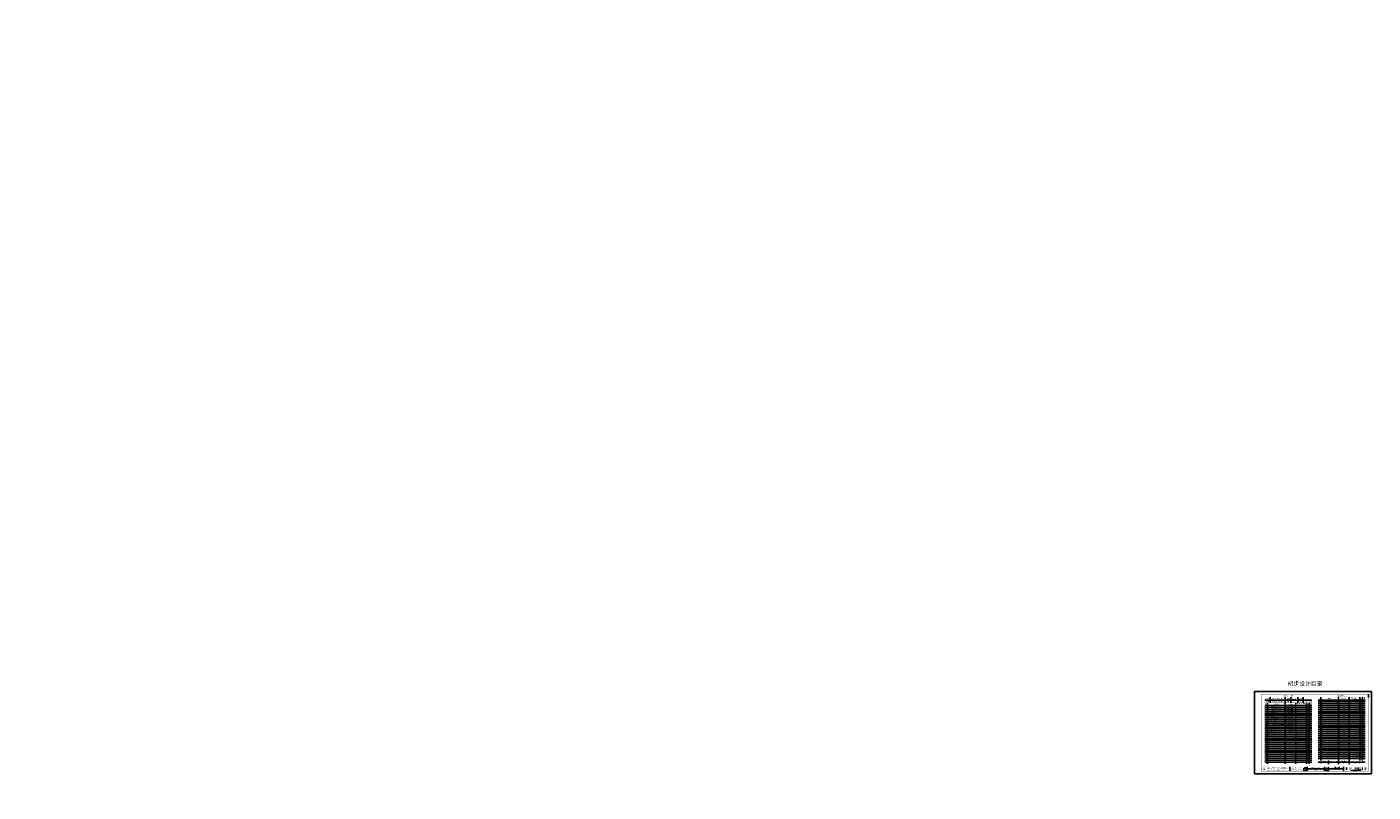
# Model space of a CAD drawing. Extents: x -1663779 to 3198212, y -3115857 to 1746133.
# Tile 4 of 7: x 2991 to 7834, y 5600 to 8352. Entities that reach past the tile are written whole.
import ezdxf
from ezdxf.enums import TextEntityAlignment as Align

# ---------------------------------------------------------------- set-up
doc = ezdxf.new("R2010")
doc.units = 0
doc.layers.get('0').update_dxf_attribs({"linetype": 'CONTINUOUS'})
for name, color, linetype in [('GPSCOMMON', 7, 'CONTINUOUS'), ('PP-COM', 7, 'CONTINUOUS'), ('可编辑', 7, 'CONTINUOUS')]:
    doc.layers.add(name, color=color, linetype=linetype)
doc.styles.get("Standard").update_dxf_attribs({"font": 'rs.shx', "bigfont": 'hztxt.shx'})
doc.styles.add('图签', font='txt', dxfattribs={"width": 0.66})
doc.styles.add('图签 1', font='romanc.shx', dxfattribs={"width": 0.8})
doc.styles.add('宋体', font='txt')

# ---------------------------------------------------------------- blocks, each defined once
blk = doc.blocks.new('*U8')
at = {"linetype": 'Continuous', "ltscale": 0.055}
h = blk.add_hatch(color=5, dxfattribs=at)
h.paths.add_polyline_path([(29.6, 15.4), (29.6, 14.8), (29.1, 14.8), (29.1, 16.5), (29.6, 16.5), (29.6, 15.9), (30, 15.9), (30, 17.5), (28.7, 17.5), (28.7, 13.8), (30, 13.8), (30, 15.4)])
h.paths.add_polyline_path([(30.4, 15.4), (30.4, 13.8), (31.9, 13.8), (31.9, 17.5), (30.8, 17.5), (30.8, 21.4), (31.5, 21.4), (31.5, 19.6), (31.9, 19.6), (31.9, 22.4), (30.4, 22.4), (30.4, 16.5), (31.5, 16.5), (31.5, 14.8), (30.8, 14.8), (30.8, 15.4)])
h.paths.add_polyline_path([(33.3, 17.5), (33.3, 14.8), (32.7, 14.8), (32.7, 21.4), (33.3, 21.4), (33.3, 19.6), (33.7, 19.6), (33.7, 22.4), (32.3, 22.4), (32.3, 13.8), (33.7, 13.8), (33.7, 17.5)])
h.paths.add_polyline_path([(35.7, 22.4), (34.1, 22.4), (34.1, 13.8), (35.7, 13.8), (35.7, 14.8), (34.5, 14.8), (34.5, 16.5), (35.7, 16.5), (35.7, 17.5), (34.5, 17.5), (34.5, 21.4), (35.7, 21.4)])
h.paths.add_polyline_path([(36.9, 15.4), (36.9, 14.8), (36.5, 14.8), (36.5, 16.5), (36.9, 16.5), (36.9, 15.9), (37.3, 15.9), (37.3, 17.5), (36.1, 17.5), (36.1, 13.8), (37.3, 13.8), (37.3, 15.4)])
at = {"color": 5}
blk.add_line((410, 275), (410, 287), dxfattribs=at)
for p, q in [((127, 10), (127, 26)), ((175, 18), (320, 18)), ((189, 10), (189, 26)), ((252, 10), (252, 26)), ((266, 10), (266, 26)), ((290, 18), (290, 26)), ((304, 18), (304, 26)), ((320, 10), (320, 26))]:
    blk.add_line(p, q)
at = {"color": 7}
blk.add_lwpolyline([(0, 0), (420, 0), (420, 297), (0, 297)], close=True, dxfattribs=at)
blk.add_lwpolyline([(410, 10, 1, 1, 0), (410, 287, 0.75, 0.75, 0), (25, 287, 0.75, 0.75, 0), (25, 10, 0.75, 0.75, 0), (410, 10, 0.75, 0.75, 0)], format="xyseb", dxfattribs=at)
at = {"color": 7, "const_width": 0.5}
blk.add_lwpolyline([(410, 26), (410, 10), (25, 10), (25, 26), (410, 26)], dxfattribs=at)
at = {"color": 5, "const_width": 0.129}
blk.add_lwpolyline([(27, 12), (39, 12), (39, 24), (27, 24)], close=True, dxfattribs=at)
for points in [[(175, 10, 0.5, 0.5, 0), (175, 26, 0, 0, 0)], [(320, 10.3, 0.5, 0.5, 0), (320, 26, 0, 0, 0)]]:
    blk.add_lwpolyline(points, format="xyseb")
for points in [[(327.7, 14), (327.7, 24), (328.2, 14), (328.2, 24)], [(328.9, 14), (328.9, 24), (329.4, 14), (329.4, 24)], [(330.1, 14), (330.1, 24), (332.3, 14), (332.3, 24)], [(332.9, 14), (332.9, 24), (334, 14), (334, 24)], [(334.7, 14), (334.7, 24), (335.2, 14), (335.2, 24)], [(335.9, 14), (335.9, 24), (336.4, 14), (336.4, 24)], [(338.2, 14), (338.2, 24), (338.7, 14), (338.7, 24)], [(339.9, 14), (339.9, 24), (341, 14), (341, 24)], [(341.7, 14), (341.7, 24), (342.2, 14), (342.2, 24)], [(343.4, 14), (343.4, 24), (344.5, 14), (344.5, 24)], [(345.2, 14), (345.2, 24), (345.7, 14), (345.7, 24)], [(346.4, 14), (346.4, 24), (347.5, 14), (347.5, 24)], [(348.7, 14), (348.7, 24), (349.2, 14), (349.2, 24)], [(351, 14), (351, 24), (351.5, 14), (351.5, 24)], [(352.2, 14), (352.2, 24), (352.7, 14), (352.7, 24)], [(353.9, 14), (353.9, 24), (354.5, 14), (354.5, 24)], [(356.2, 14), (356.2, 24), (356.8, 14), (356.8, 24)], [(357.4, 14), (357.4, 24), (358, 14), (358, 24)], [(359.2, 14), (359.2, 24), (359.7, 14), (359.7, 24)], [(361.5, 14), (361.5, 24), (362, 14), (362, 24)], [(362.7, 14), (362.7, 24), (363.2, 14), (363.2, 24)], [(364.4, 14), (364.4, 24), (365.5, 14), (365.5, 24)], [(366.2, 14), (366.2, 24), (366.7, 14), (366.7, 24)], [(367.9, 14), (367.9, 24), (369, 14), (369, 24)], [(369.7, 14), (369.7, 24), (370.2, 14), (370.2, 24)], [(372.5, 14), (372.5, 24), (373.1, 14), (373.1, 24)], [(373.7, 14), (373.7, 24), (374.3, 14), (374.3, 24)], [(374.9, 14), (374.9, 24), (376, 14), (376, 24)], [(376.7, 14), (376.7, 24), (377.2, 14), (377.2, 24)], [(377.9, 14), (377.9, 24), (379, 14), (379, 24)], [(380.2, 14), (380.2, 24), (380.7, 14), (380.7, 24)], [(381.9, 14), (381.9, 24), (382.5, 14), (382.5, 24)], [(383.7, 14), (383.7, 24), (384.2, 14), (384.2, 24)], [(385.4, 14), (385.4, 24), (386, 14), (386, 24)], [(386.6, 14), (386.6, 24), (388.3, 14), (388.3, 24)], [(388.9, 14), (388.9, 24), (390, 14), (390, 24)], [(390.7, 14), (390.7, 24), (391.2, 14), (391.2, 24)], [(391.9, 14), (391.9, 24), (392.4, 14), (392.4, 24)], [(393.6, 14), (393.6, 24), (394.7, 14), (394.7, 24)], [(395.9, 14), (395.9, 24), (396.5, 14), (396.5, 24)], [(397.1, 14), (397.1, 24), (397.7, 14), (397.7, 24)], [(398.3, 14), (398.3, 24), (400.5, 14), (400.5, 24)], [(401.2, 14), (401.2, 24), (401.7, 14), (401.7, 24)], [(401.7, 14), (401.7, 24), (401.7, 14), (401.7, 24)], [(401.7, 14), (401.7, 24), (401.7, 14), (401.7, 24)], [(401.7, 14), (401.7, 24), (401.7, 14), (401.7, 24)], [(401.7, 14), (401.7, 24), (401.7, 14), (401.7, 24)], [(401.7, 14), (401.7, 24), (401.7, 14), (401.7, 24)], [(401.7, 14), (401.7, 24), (401.7, 14), (401.7, 24)], [(401.7, 14), (401.7, 24), (401.7, 14), (401.7, 24)], [(401.7, 14), (401.7, 24), (401.7, 14), (401.7, 24)], [(401.7, 14), (401.7, 24), (401.7, 14), (401.7, 24)], [(401.7, 14), (401.7, 24), (401.7, 14), (401.7, 24)], [(401.7, 14), (401.7, 24), (401.7, 14), (401.7, 24)], [(401.7, 14), (401.7, 24), (401.7, 14), (401.7, 24)], [(401.7, 14), (401.7, 24), (401.7, 14), (401.7, 24)], [(401.7, 14), (401.7, 24), (401.7, 14), (401.7, 24)], [(401.7, 14), (401.7, 24), (401.7, 14), (401.7, 24)], [(401.7, 14), (401.7, 24), (401.7, 14), (401.7, 24)], [(401.7, 14), (401.7, 24), (401.7, 14), (401.7, 24)]]:
    blk.add_solid(points)
at = {"color": 7, "linetype": 'Continuous', "style": '图签'}
for s, height, width, p in [('中国市政工程西北设计研究院有限公司', 4.5, 0.74, (43.6, 18.7)), ('CSCEC AECOM CONSULTANTS CO.,LTD', 3.5, 1.03, (43.9, 12)), ('AW162001457', 2, 1.64, (145.7, 21.1)), ('PROPERTY IN COPYRIGHT', 2, 0.85, (145.9, 12.6))]:
    blk.add_text(s, height=height, dxfattribs=dict(at, width=width)).set_placement(p)
for s, p in [('咨询证书', (130.6, 16.9)), ('设计证书', (130.7, 21.1)), ('版权所有', (130.8, 12.7)), ('工咨甲 13320070002', (145.6, 16.9))]:
    blk.add_text(s, height=2, dxfattribs=at).set_placement(p)
at = {"color": 7, "linetype": 'Continuous'}
for s, height, style, width, p in [('子项名称', 2.5, '图签', 0.85, (182, 14.4)), ('工程名称', 2.5, '图签', 0.85, (182.2, 22.4)), ('PROJECT', 2, '图签 1', 0.85, (181.9, 19.1)), ('SUBSECTION', 2, '图签 1', 0.6, (182, 11.1)), ('图纸编号', 2.5, '图签', 0.85, (259.2, 14.2)), ('工程编号', 2.5, '图签', 0.85, (259.4, 22.4)), ('DRAWING NO.', 2, '图签 1', 0.59, (259.2, 11.1)), ('PROJECT NO.', 2, '图签 1', 0.59, (259.4, 19.2)), ('版    本', 2.5, '图签', 0.85, (297.4, 22.3))]:
    blk.add_text(s, height=height, dxfattribs=dict(at, style=style, width=width)).set_placement(p, align=Align.CENTER)
at = {"color": 7, "linetype": 'Continuous', "style": '图签 1'}
blk.add_text('EDITION', height=2, dxfattribs=at).set_placement((297.1, 18.9), align=Align.CENTER)
blk.add_text('A J S 0 0 0 T 9 S 5 ', height=2.5).set_placement((364.7, 13.5), align=Align.TOP_CENTER)
at = {"style": '图签'}
for tag, height, width, p, p2 in [('工程名称-图框', 3, 1.737888, (59, 269.1), (107.2, 269.1)), ('子项名称-图框', 3, 1.737888, (59, 258.9), (107.2, 258.9)), ('工程编号-图框', 3, 0.802427, (131.6, 268.6), (153.8, 268.6)), ('设计阶段-图框', 3, 0.802427, (179.7, 268.9), (202, 268.9)), ('子项名称', 2.5, 4.226601, (190.2, 13), (250.4, 13)), ('工程名称', 2.5, 4.154745, (191.1, 20.9), (250.2, 20.9)), ('工程编号', 2.5, 1.564732, (266.8, 20.5), (289.1, 20.5)), ('图纸编号', 2.5, 3.659373, (266.3, 12.9), (318.3, 12.9)), ('版本', 2.5, 1.989659, (304.8, 20.4), (319, 20.4))]:
    blk.add_attdef(tag, text='', height=height, dxfattribs=dict(at, width=width)).set_placement(p, p2, align=Align.FIT)

msp = doc.modelspace()

# ---------------------------------------------------------------- linework, layer by layer
at = {"layer": 'GPSCOMMON'}
msp.add_circle((767216.3, -684861.8), 2430995.2, dxfattribs=at)
at = {"layer": '可编辑'}
for p, q in [((7443.8, 5930.7), (7613.8, 5930.7)), ((7443.8, 5910.7), (7613.8, 5910.7)), ((7453.8, 5700.7), (7453.8, 5920.7)), ((7463.8, 5940.7), (7463.8, 5920.7)), ((7517.8, 5940.7), (7517.8, 5920.7)), ((7517.8, 5700.7), (7517.8, 5920.7)), ((7537.8, 5940.7), (7537.8, 5920.7)), ((7555.8, 5700.7), (7555.8, 5920.7)), ((7562.8, 5940.7), (7562.8, 5920.7)), ((7582.8, 5940.7), (7582.8, 5920.7)), ((7593.8, 5700.7), (7593.8, 5920.7)), ((7603.8, 5700.7), (7603.8, 5920.7)), ((7635.9, 5930.7), (7805.9, 5930.7)), ((7635.9, 5923.7), (7805.9, 5923.7)), ((7635.9, 5916.7), (7805.9, 5916.7)), ((7635.9, 5909.7), (7805.9, 5909.7)), ((7645.9, 5713.7), (7645.9, 5940.7)), ((7709.9, 5699.7), (7709.9, 5940.7)), ((7747.8, 5699.7), (7747.8, 5940.7)), ((7785.9, 5713.7), (7785.9, 5940.7)), ((7795.9, 5713.7), (7795.9, 5940.7)), ((7443.8, 5903.7), (7613.8, 5903.7)), ((7443.8, 5896.7), (7613.8, 5896.7)), ((7443.8, 5889.7), (7613.8, 5889.7)), ((7443.8, 5882.7), (7613.8, 5882.7)), ((7443.8, 5875.7), (7613.8, 5875.7)), ((7443.8, 5868.7), (7613.8, 5868.7)), ((7443.8, 5861.7), (7613.8, 5861.7)), ((7635.9, 5902.7), (7805.9, 5902.7)), ((7635.9, 5895.7), (7805.9, 5895.7)), ((7635.9, 5888.7), (7805.9, 5888.7)), ((7635.9, 5881.7), (7805.9, 5881.7)), ((7635.9, 5874.7), (7805.9, 5874.7)), ((7635.9, 5867.7), (7805.9, 5867.7)), ((7635.9, 5860.7), (7805.9, 5860.7)), ((7443.8, 5854.7), (7613.8, 5854.7)), ((7443.8, 5847.7), (7613.8, 5847.7)), ((7443.8, 5840.7), (7613.8, 5840.7)), ((7443.8, 5833.7), (7613.8, 5833.7)), ((7443.8, 5826.7), (7613.8, 5826.7)), ((7443.8, 5819.7), (7613.8, 5819.7)), ((7443.8, 5812.7), (7613.8, 5812.7)), ((7635.9, 5853.7), (7805.9, 5853.7)), ((7635.9, 5846.7), (7805.9, 5846.7)), ((7635.9, 5839.7), (7805.9, 5839.7)), ((7635.9, 5832.7), (7805.9, 5832.7)), ((7635.9, 5825.7), (7805.9, 5825.7)), ((7635.9, 5818.7), (7805.9, 5818.7)), ((7635.9, 5811.7), (7805.9, 5811.7)), ((7443.8, 5805.7), (7613.8, 5805.7)), ((7443.8, 5798.7), (7613.8, 5798.7)), ((7443.8, 5791.7), (7613.8, 5791.7)), ((7443.8, 5784.7), (7613.8, 5784.7)), ((7443.8, 5777.7), (7613.8, 5777.7)), ((7443.8, 5770.7), (7613.8, 5770.7)), ((7443.8, 5763.7), (7613.8, 5763.7)), ((7635.9, 5804.7), (7805.9, 5804.7)), ((7635.9, 5797.7), (7805.9, 5797.7)), ((7635.9, 5790.7), (7805.9, 5790.7)), ((7635.9, 5783.7), (7805.9, 5783.7)), ((7635.9, 5776.7), (7805.9, 5776.7)), ((7635.9, 5769.7), (7805.9, 5769.7)), ((7443.8, 5756.7), (7613.8, 5756.7)), ((7443.8, 5749.7), (7613.8, 5749.7)), ((7443.8, 5742.7), (7613.8, 5742.7)), ((7443.8, 5735.7), (7613.8, 5735.7)), ((7443.8, 5728.7), (7613.8, 5728.7)), ((7443.8, 5721.7), (7613.8, 5721.7)), ((7443.8, 5714.7), (7613.8, 5714.7)), ((7635.9, 5762.7), (7805.9, 5762.7)), ((7635.9, 5755.7), (7805.9, 5755.7)), ((7635.9, 5748.7), (7805.9, 5748.7)), ((7635.9, 5741.7), (7805.9, 5741.7)), ((7635.9, 5734.7), (7805.9, 5734.7)), ((7635.9, 5727.7), (7805.9, 5727.7)), ((7635.9, 5720.7), (7805.9, 5720.7)), ((7443.8, 5707.7), (7613.8, 5707.7)), ((7635.9, 5706.7), (7805.9, 5706.7)), ((7673.9, 5713.7), (7673.9, 5699.7))]:
    msp.add_line(p, q, dxfattribs=at)
at = {"layer": '可编辑', "const_width": 0.5}
for points in [[(7443.8, 5700.7), (7443.8, 5940.7), (7613.8, 5940.7), (7613.8, 5700.7), (7443.8, 5700.7)], [(7443.8, 5920.7), (7613.8, 5920.7)], [(7635.9, 5699.7), (7635.9, 5940.7), (7805.9, 5940.7)], [(7805.9, 5940.7), (7805.9, 5699.7), (7635.9, 5699.7)], [(7635.9, 5713.7), (7805.9, 5713.7)]]:
    msp.add_lwpolyline(points, dxfattribs=at)

# ---------------------------------------------------------------- block references
at = {"layer": 'PP-COM'}
ref = msp.add_blockref('*U8', (7407.6, 5665), dxfattribs=at)
ref.add_attrib('图纸编号', '给水－初－A－04－水－目录', dxfattribs={"layer": '0', "color": 0, "height": 2.5, "style": '图签', "width": 0.7}).set_placement((7699.9, 5677.9), align=Align.CENTER)
ref.add_attrib('版本', 'A版', dxfattribs={"layer": '0', "color": 0, "height": 2.5, "style": '图签', "width": 0.7}).set_placement((7719.5, 5685.4), align=Align.CENTER)
ref.add_attrib('工程编号', '2017-JS037', dxfattribs={"layer": '0', "color": 1, "height": 2.5, "style": '图签', "width": 0.7}).set_placement((7685.5, 5685.5), align=Align.CENTER)
ref.add_attrib('子项名称', '徐丰路、东环路（沛敬路~敬五路）供水管道工程', dxfattribs={"layer": '0', "color": 0, "height": 2.5, "style": '图签', "width": 0.7}).set_placement((7627.9, 5678), align=Align.CENTER)
ref.add_attrib('工程名称', '沛县区域供水工程（2018年度）', dxfattribs={"layer": '0', "color": 0, "height": 2.5, "style": '图签', "width": 0.7}).set_placement((7628.2, 5685.9), align=Align.CENTER)
ref.add_attrib('工程名称-图框', '沛县区域供水工程（2018年度）', dxfattribs={"layer": '0', "color": 0, "height": 3, "style": '图签', "width": 0.7}).set_placement((7490.7, 5934.2), align=Align.CENTER)
ref.add_attrib('子项名称-图框', '徐丰路、东环路（沛敬路~敬五路）供水管道工程', dxfattribs={"layer": '0', "color": 0, "height": 3, "style": '图签', "width": 0.525408}).set_placement((7466.6, 5923.9), (7514.8, 5923.9), align=Align.FIT)
ref.add_attrib('工程编号-图框', '2017-JS037', dxfattribs={"layer": '0', "color": 1, "height": 3, "style": '图签', "width": 0.7}).set_placement((7550.3, 5933.7), align=Align.CENTER)
ref.add_attrib('设计阶段-图框', '初步设计', dxfattribs={"layer": '0', "color": 0, "height": 3, "style": '图签', "width": 0.7}).set_placement((7598.4, 5933.9), align=Align.CENTER)

# ---------------------------------------------------------------- texts
at = {"layer": '可编辑', "style": '图签', "width": 0.66}
for s, p in [('施工设计说明', (7466.6, 5905.7)), ('给水-初-A-04-水-01', (7519.9, 5906)), ('5', (7598.8, 5906.1)), ('A3', (7607.3, 5905.8)), ('给水管道平面设计图', (7466.6, 5884.7)), ('给水管道纵断面设计图', (7466.6, 5877.7)), ('拉管详图', (7466.5, 5870.9)), ('管道沟槽开挖回填图', (7466.5, 5863.9)), ('工程位置示意图', (7466.5, 5898.7)), ('直埋管包固图', (7466.5, 5856.9)), ('工程数量一览表', (7466.8, 5891.8)), ('给水-初-A-04-水-02', (7519.9, 5899)), ('给水-初-A-04-水-03', (7519.9, 5892)), ('给水-初-A-04-水-04', (7519.9, 5884.7)), ('给水-初-A-04-水-05', (7519.9, 5877.8)), ('给水-初-A-04-水-06', (7519.9, 5870.8)), ('给水-初-A-04-水-07', (7519.9, 5863.8)), ('给水-初-A-04-水-08', (7519.9, 5856.8)), ('29', (7598.6, 5878.1)), ('1', (7598.6, 5899.1)), ('3', (7598.8, 5871.1)), ('2', (7598.8, 5892.1)), ('24', (7598.8, 5885.1)), ('2', (7598.8, 5864.1)), ('2', (7598.8, 5857.1)), ('A3', (7607.3, 5898.8)), ('A3', (7607.3, 5891.8)), ('A3', (7607.3, 5884.8)), ('A3', (7607.3, 5877.8)), ('A3', (7607.3, 5870.8)), ('A3', (7607.3, 5863.8)), ('A3', (7607.3, 5856.8)), ('倒虹管总体布置图', (7466.5, 5849.9)), ('倒虹管管道包封、护砌图及设计要素表', (7466.5, 5842.9)), ('标识桩结构图', (7466.5, 5822.2)), ('标志牌结构大样图', (7466.5, 5815)), ('DN600矩形测流井结构图', (7466.5, 5835.9)), ('DN600矩形测流井钢筋图', (7466.5, 5828.9)), ('给水-初-A-04-水-09', (7519.9, 5849.8)), ('给水-初-A-04-水-10', (7519.9, 5842.8)), ('给水-初-A-04-水-11', (7519.9, 5835.8)), ('给水-初-A-04-水-12', (7519.9, 5828.8)), ('给水-初-A-04-水-13', (7519.9, 5821.8)), ('给水-初-A-04-水-14', (7519.9, 5814.8)), ('3', (7598.8, 5843.1)), ('3', (7598.8, 5836.1)), ('3', (7598.8, 5822.1)), ('3', (7598.8, 5815.1)), ('2', (7598.8, 5850.1)), ('2', (7598.8, 5829.1)), ('A3', (7607.3, 5849.8)), ('A3', (7607.3, 5842.8)), ('A3', (7607.3, 5835.8)), ('A3', (7607.3, 5828.8)), ('A3', (7607.3, 5821.8)), ('A3', (7607.3, 5814.8))]:
    msp.add_text(s, height=3, dxfattribs=at).set_placement(p)
at = {"layer": '可编辑', "style": '宋体'}
for s, p in [('图 纸 目 录', (7528.7, 5945.7)), ('图纸目录续页', (7721.3, 5945.7))]:
    msp.add_text(s, height=4, dxfattribs=at).set_placement(p, align=Align.MIDDLE)
at = {"layer": '可编辑', "color": 6, "insert": (7526, 5997.2), "char_height": 15, "width": 151.978, "attachment_point": 1, "style": '宋体'}
msp.add_mtext('初步设计目录', dxfattribs=at)
at = {"layer": '可编辑', "char_height": 3}
for s, insert, width, attachment_point, style in [('序号', (7444.6, 5917.1), 17.627, 1, '宋体'), ('子项名称', (7445.2, 5927.2), 17.627, 1, '宋体'), ('工程名称', (7445.5, 5937.4), 17.032, 1, '宋体'), ('1', (7450, 5909.2), 6.771, 2, '图签'), ('图纸名称', (7477.5, 5917.1), 17.627, 1, '宋体'), ('分项名称', (7519.3, 5927.2), 18.445, 1, '宋体'), ('图纸编号', (7528.8, 5917.2), 17.627, 1, '宋体'), ('套用或重复利用', (7560, 5919.5), 31.914, 1, '宋体'), ('设计阶段', (7564.5, 5936.9), 17.627, 1, '宋体'), ('完成日期', (7564.8, 5927.2), 17.627, 1, '宋体'), ('图纸编号', (7566.8, 5915), 17.627, 1, '宋体'), ('张数', (7594.8, 5916.7), 17.627, 1, '宋体'), ('规格', (7604.7, 5915.2), 17.627, 1, '宋体'), ('图纸', (7604.7, 5919.6), 17.627, 1, '宋体'), ('序号', (7636.6, 5937.9), 17.627, 1, '宋体'), ('图纸名称', (7669.6, 5937.6), 17.627, 1, '宋体'), ('图纸编号', (7720.8, 5937.5), 17.627, 1, '宋体'), ('套用或重复利用', (7752.1, 5939.9), 33.622, 1, '宋体'), ('图纸编号', (7758.9, 5935.2), 17.627, 1, '宋体'), ('张数', (7786.6, 5937.3), 17.627, 1, '宋体'), ('规格', (7796.6, 5935.2), 17.627, 1, '宋体'), ('图纸', (7796.6, 5939.7), 17.627, 1, '宋体'), ('3', (7450, 5894.9), 6.771, 2, '图签'), ('4', (7450, 5887.9), 6.771, 2, '图签'), ('5', (7450, 5880.9), 6.771, 2, '图签'), ('2', (7450, 5901.8), 6.771, 2, '图签'), ('6', (7450, 5873.9), 6.771, 2, '图签'), ('7', (7450, 5866.9), 6.771, 2, '图签'), ('8', (7450, 5859.9), 6.771, 2, '图签'), ('10', (7450, 5845.9), 6.771, 2, '图签'), ('11', (7450, 5838.9), 6.771, 2, '图签'), ('12', (7450, 5831.9), 6.771, 2, '图签'), ('13', (7450, 5824.9), 6.771, 2, '图签'), ('14', (7450, 5817.9), 6.771, 2, '图签'), ('9', (7450, 5852.9), 6.771, 2, '图签'), ('20', (7450, 5775.9), 6.771, 2, '图签'), ('21', (7450, 5768.9), 6.771, 2, '图签'), ('15', (7450, 5810.9), 6.771, 2, '图签'), ('16', (7450, 5803.9), 6.771, 2, '图签'), ('17', (7450, 5796.9), 6.771, 2, '图签'), ('18', (7450, 5789.9), 6.771, 2, '图签'), ('19', (7450, 5782.9), 6.771, 2, '图签'), ('22', (7450, 5761.9), 6.771, 2, '图签'), ('23', (7450, 5754.9), 6.771, 2, '图签'), ('24', (7450, 5747.9), 6.771, 2, '图签'), ('25', (7450, 5740.9), 6.771, 2, '图签'), ('26', (7450, 5733.9), 6.771, 2, '图签'), ('27', (7450, 5726.9), 6.771, 2, '图签'), ('28', (7450, 5719.9), 6.771, 2, '图签'), ('29', (7450, 5712.9), 6.771, 2, '图签'), ('30', (7450, 5705.9), 6.771, 2, '图签'), ('项目负责人', (7645, 5712), 21.681, 1, '宋体'), ('编  制  人', (7645, 5705), 21.681, 1, '宋体'), ('归档接收人', (7718.9, 5712), 21.681, 1, '宋体'), ('归档日期', (7729.4, 5703), 18.662, 5, '宋体'), ('年    月    日', (7782.7, 5703), 34.096, 5, '宋体')]:
    msp.add_mtext(s, dxfattribs=dict(at, insert=insert, width=width, attachment_point=attachment_point, style=style))
at = {"layer": '可编辑', "insert": (7519.5, 5936.9), "char_height": 3, "width": 18.4, "attachment_point": 1, "line_spacing_factor": 0.8, "style": '宋体'}
msp.add_mtext('工程编号', dxfattribs=at)
at = {"layer": '可编辑', "color": 1, "insert": (7589.6, 5927.2), "char_height": 3, "width": 23.622, "attachment_point": 1, "style": '宋体'}
msp.add_mtext('2018年01月', dxfattribs=at)

doc.saveas('drawing.dxf')
